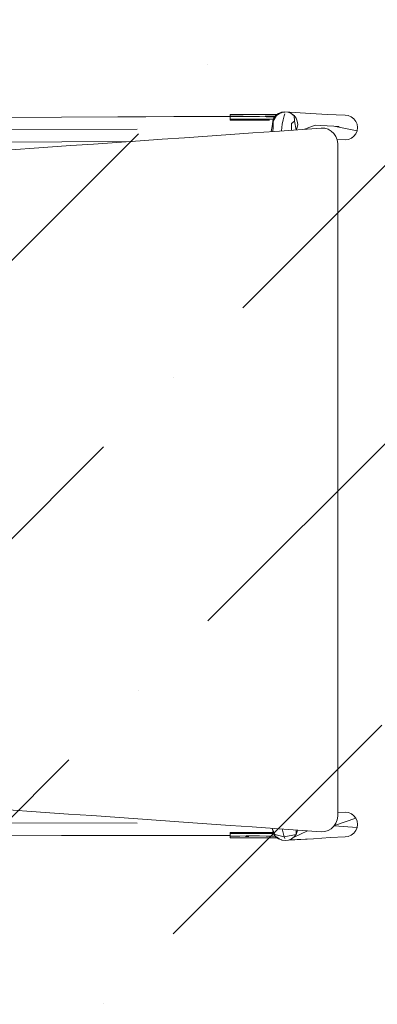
# Model space of a CAD drawing. Header units: millimetres. Extents: x -2932 to 42042, y -9257 to 17298.
# Tile 99 of 162: x 26235 to 26471, y 5331 to 5982. Entities that reach past the tile are written whole.
import ezdxf

# ---------------------------------------------------------------- set-up
doc = ezdxf.new("R2010")
doc.units = ezdxf.units.MM
doc.header["$MEASUREMENT"] = 0
doc.layers.add('I-FURN.IFC Model_Pen_No__2', color=8, linetype='Continuous', lineweight=15)
doc.layers.add('SA_SISEVIIMISTLUS_Pen_No__102', color=7, linetype='Continuous', lineweight=13, true_color=0xcccccc)

msp = doc.modelspace()

# ---------------------------------------------------------------- hatches: boundary and pattern name
at = {"layer": 'SA_SISEVIIMISTLUS_Pen_No__102', "linetype": 'Continuous', "lineweight": 13, "true_color": 0xcccccc}
h = msp.add_hatch(dxfattribs=at)
h.set_pattern_fill('Dot___Dashed_0001', color=254, style=0, pattern_type=2)
h.set_pattern_definition([(45, (0, 0), (-183.8478, 183.8478), [195, -65, 0, -65]), (45, (22.98, 206.83), (-183.8478, 183.8478), [195, -65, 0, -65])])
h.paths.add_polyline_path([(22070, 5985), (22070, 4478.5), (22670, 4478.5), (22670, 4360), (19588, 4360), (19588, 3460), (28330.46, 3460), (28330.46, 5985), (25770, 5985), (25760, 6385), (24770, 6377.51), (24770, 5985)])

# ---------------------------------------------------------------- linework, layer by layer
at = {"layer": 'I-FURN.IFC Model_Pen_No__2', "color": 8, "linetype": 'Continuous', "lineweight": 15}
for p, q in [((26158.41, 5916.83), (26262.66, 5917.36)), ((26158.41, 5916.83), (26262.66, 5917.36)), ((26262.66, 5917.36), (26373.93, 5917.91)), ((26262.66, 5917.36), (26373.93, 5917.91)), ((26373.93, 5917.72), (26262.66, 5917.36)), ((26373.93, 5917.72), (26262.66, 5917.36)), ((26373.93, 5919), (26386.26, 5919)), ((26373.93, 5919), (26373.93, 5918.94)), ((26373.93, 5919), (26386.26, 5919)), ((26373.93, 5919), (26373.93, 5918.94)), ((26373.93, 5918.94), (26373.93, 5918.05)), ((26373.93, 5918.94), (26373.93, 5918.05)), ((26373.93, 5918.05), (26378.27, 5918.05)), ((26373.93, 5918.05), (26373.93, 5917.69)), ((26373.93, 5918.05), (26378.27, 5918.05)), ((26373.93, 5918.05), (26373.93, 5917.69)), ((26373.93, 5917.69), (26380.44, 5917.69)), ((26373.93, 5917.69), (26373.93, 5917.16)), ((26373.93, 5917.69), (26380.44, 5917.69)), ((26373.93, 5917.69), (26373.93, 5917.16)), ((26373.93, 5917.16), (26373.93, 5916.02)), ((26373.93, 5917.16), (26373.93, 5916.02)), ((26373.93, 5916.02), (26381.34, 5916.02)), ((26373.93, 5916.02), (26373.93, 5915.39)), ((26373.93, 5916.02), (26381.34, 5916.02)), ((26373.93, 5916.02), (26373.93, 5915.39)), ((26373.93, 5915.39), (26380.86, 5915.36)), ((26373.93, 5915.39), (26380.86, 5915.36)), ((26378.27, 5918.05), (26382.61, 5918.05)), ((26378.27, 5918.05), (26382.61, 5918.05)), ((26384.68, 5917.71), (26380.44, 5917.69)), ((26384.68, 5917.71), (26380.44, 5917.69)), ((26380.86, 5915.36), (26390.57, 5915.36)), ((26380.86, 5915.36), (26390.57, 5915.36)), ((26381.34, 5916.02), (26388.75, 5916.02)), ((26381.34, 5916.02), (26388.75, 5916.02)), ((26384.68, 5917.71), (26389.13, 5917.72)), ((26384.68, 5917.71), (26389.13, 5917.72)), ((26386.26, 5919), (26404.82, 5919)), ((26386.26, 5919), (26404.82, 5919)), ((26388.75, 5916.02), (26395.2, 5916.02)), ((26388.75, 5916.02), (26395.2, 5916.02)), ((26393.4, 5917.71), (26389.13, 5917.72)), ((26393.4, 5917.71), (26389.13, 5917.72)), ((26396.79, 5915.38), (26390.57, 5915.36)), ((26396.79, 5915.38), (26390.57, 5915.36)), ((26397.7, 5917.65), (26393.4, 5917.71)), ((26397.7, 5917.65), (26393.4, 5917.71)), ((26395.2, 5916.02), (26401.66, 5916.02)), ((26395.2, 5916.02), (26401.66, 5916.02)), ((26400.12, 5915.4), (26396.79, 5915.38)), ((26400.12, 5915.4), (26396.79, 5915.38)), ((26397.12, 5918.05), (26402.24, 5918.05)), ((26397.12, 5918.05), (26402.24, 5918.05)), ((26397.7, 5917.65), (26403.56, 5917.66)), ((26397.7, 5917.65), (26403.56, 5917.66)), ((26401.02, 5907.95), (26402.53, 5914.63)), ((26401.02, 5907.95), (26402.53, 5914.63)), ((26401.66, 5916.02), (26402.62, 5916.02)), ((26401.66, 5916.02), (26402.62, 5916.02)), ((26402.15, 5914.87), (26401.89, 5912.76)), ((26402.15, 5914.87), (26401.89, 5912.76)), ((26402.95, 5916.85), (26402.15, 5914.87)), ((26402.95, 5916.85), (26402.15, 5914.87)), ((26402.24, 5918.05), (26402.93, 5918.05)), ((26402.24, 5918.05), (26402.93, 5918.05)), ((26402.53, 5914.63), (26402.49, 5910.62)), ((26402.53, 5914.63), (26402.49, 5910.62)), ((26404.74, 5918.34), (26402.53, 5914.63)), ((26404.74, 5918.34), (26402.53, 5914.63)), ((26403.45, 5916.64), (26402.53, 5914.63)), ((26403.45, 5916.64), (26402.53, 5914.63)), ((26402.93, 5918.05), (26403.86, 5918.05)), ((26402.93, 5918.05), (26403.86, 5918.05)), ((26404.23, 5918.55), (26402.95, 5916.85)), ((26404.23, 5918.55), (26402.95, 5916.85)), ((26405.91, 5919.85), (26404.23, 5918.55)), ((26405.91, 5919.85), (26404.23, 5918.55)), ((26404.67, 5918.24), (26404.74, 5918.34)), ((26404.67, 5918.24), (26404.74, 5918.34)), ((26404.74, 5918.34), (26406.42, 5919.63)), ((26404.74, 5918.34), (26406.42, 5919.63)), ((26407.86, 5920.68), (26405.91, 5919.85)), ((26407.86, 5920.68), (26405.91, 5919.85)), ((26406.42, 5919.63), (26408.37, 5920.45)), ((26406.42, 5919.63), (26408.37, 5920.45)), ((26409.95, 5920.97), (26407.86, 5920.68)), ((26409.95, 5920.97), (26407.86, 5920.68)), ((26408.37, 5920.45), (26410.15, 5920.68)), ((26408.37, 5920.45), (26410.15, 5920.68)), ((26408.41, 5912.81), (26409.14, 5915.62)), ((26408.41, 5912.81), (26409.14, 5915.62)), ((26409.14, 5915.62), (26409.81, 5918.17)), ((26409.14, 5915.62), (26409.81, 5918.17)), ((26409.81, 5918.17), (26410.14, 5919.45)), ((26409.81, 5918.17), (26410.14, 5919.45)), ((26412.05, 5920.71), (26409.95, 5920.97)), ((26427.42, 5919.86), (26409.95, 5920.97)), ((26412.05, 5920.71), (26409.95, 5920.97)), ((26427.42, 5919.86), (26409.95, 5920.97)), ((26414.01, 5919.9), (26412.05, 5920.71)), ((26414.01, 5919.9), (26412.05, 5920.71)), ((26415.7, 5918.62), (26414.01, 5919.9)), ((26415.7, 5918.62), (26414.01, 5919.9)), ((26414.18, 5919.79), (26414.55, 5919.63)), ((26414.18, 5919.79), (26414.55, 5919.63)), ((26414.5, 5913.08), (26416.63, 5914.63)), ((26414.5, 5913.08), (26416.63, 5914.63)), ((26414.55, 5919.63), (26416.24, 5918.34)), ((26414.55, 5919.63), (26416.24, 5918.34)), ((26415.9, 5918.35), (26415.7, 5918.62)), ((26415.9, 5918.35), (26415.7, 5918.62)), ((26416.24, 5918.34), (26417.55, 5916.65)), ((26416.24, 5918.34), (26416.63, 5914.63)), ((26416.24, 5918.34), (26417.55, 5916.65)), ((26416.24, 5918.34), (26416.63, 5914.63)), ((26416.63, 5914.63), (26417.53, 5908.91)), ((26416.63, 5914.63), (26417.53, 5908.91)), ((26417.55, 5916.65), (26418.37, 5914.69)), ((26417.55, 5916.65), (26418.37, 5914.69)), ((26418.37, 5914.69), (26418.66, 5912.58)), ((26418.37, 5914.69), (26418.66, 5912.58)), ((26427.42, 5919.86), (26438.05, 5919.19)), ((26427.42, 5919.86), (26438.05, 5919.19)), ((26449.98, 5918.62), (26438.05, 5919.19)), ((26449.98, 5918.62), (26438.05, 5919.19)), ((26449.98, 5918.62), (26452.08, 5918.36)), ((26449.98, 5918.62), (26452.08, 5918.36)), ((26452.08, 5918.36), (26454.04, 5917.55)), ((26452.08, 5918.36), (26454.04, 5917.55)), ((26454.04, 5917.55), (26455.72, 5916.27)), ((26454.04, 5917.55), (26455.72, 5916.27)), ((26455.72, 5916.27), (26457.02, 5914.58)), ((26455.72, 5916.27), (26457.02, 5914.58)), ((26457.02, 5914.58), (26457.84, 5912.62)), ((26457.02, 5914.58), (26457.84, 5912.62)), ((26312.6, 5909.5), (26212.81, 5909)), ((26312.6, 5909.5), (26212.81, 5909)), ((26401.89, 5912.76), (26401.97, 5912.15)), ((26401.89, 5912.76), (26401.97, 5912.15)), ((26402.11, 5907.84), (26402.49, 5910.62)), ((26402.11, 5907.84), (26402.49, 5910.62)), ((26434.1, 5910.07), (26403.54, 5907.94)), ((26434.1, 5910.07), (26403.54, 5907.94)), ((26408.04, 5908.25), (26408.41, 5912.81)), ((26408.04, 5908.25), (26408.41, 5912.81)), ((26414.5, 5913.08), (26414.47, 5908.7)), ((26414.5, 5913.08), (26414.47, 5908.7)), ((26418.4, 5910.47), (26417.77, 5908.93)), ((26418.4, 5910.47), (26417.77, 5908.93)), ((26418.66, 5912.58), (26418.4, 5910.47)), ((26418.66, 5912.58), (26418.4, 5910.47)), ((26430.26, 5912.14), (26423.14, 5909.31)), ((26430.26, 5912.14), (26423.14, 5909.31)), ((26433.8, 5911.93), (26430.26, 5912.14)), ((26433.8, 5911.93), (26430.26, 5912.14)), ((26442.43, 5911.43), (26433.8, 5911.93)), ((26442.43, 5911.43), (26433.8, 5911.93)), ((26436.47, 5909.96), (26434.1, 5910.07)), ((26436.47, 5909.96), (26434.1, 5910.07)), ((26438.76, 5909.31), (26436.47, 5909.96)), ((26438.76, 5909.31), (26436.47, 5909.96)), ((26440.84, 5908.14), (26438.76, 5909.31)), ((26440.84, 5908.14), (26438.76, 5909.31)), ((26442.6, 5906.52), (26440.84, 5908.14)), ((26442.6, 5906.52), (26440.84, 5908.14)), ((26445.96, 5911.22), (26442.43, 5911.43)), ((26442.43, 5911.43), (26457.86, 5908.39)), ((26445.96, 5911.22), (26442.43, 5911.43)), ((26442.43, 5911.43), (26457.86, 5908.39)), ((26457.86, 5908.39), (26457.06, 5906.41)), ((26457.86, 5908.39), (26457.06, 5906.41)), ((26457.84, 5912.62), (26458.13, 5910.5)), ((26457.84, 5912.62), (26458.13, 5910.5)), ((26458.13, 5910.5), (26457.86, 5908.39)), ((26458.13, 5910.5), (26457.86, 5908.39)), ((26314.54, 5901.71), (26283.83, 5899.57)), ((26314.54, 5901.71), (26283.83, 5899.57)), ((26329.2, 5902.74), (26314.54, 5901.71)), ((26329.2, 5902.74), (26314.54, 5901.71)), ((26343.87, 5903.76), (26329.2, 5902.74)), ((26343.87, 5903.76), (26329.2, 5902.74)), ((26359.09, 5904.83), (26343.87, 5903.76)), ((26359.09, 5904.83), (26343.87, 5903.76)), ((26374.31, 5905.89), (26359.09, 5904.83)), ((26374.31, 5905.89), (26359.09, 5904.83)), ((26388.93, 5906.91), (26374.31, 5905.89)), ((26388.93, 5906.91), (26374.31, 5905.89)), ((26403.54, 5907.94), (26388.93, 5906.91)), ((26403.54, 5907.94), (26388.93, 5906.91)), ((26401.02, 5907.95), (26400.99, 5907.76)), ((26401.02, 5907.95), (26400.99, 5907.76)), ((26443.94, 5904.52), (26442.6, 5906.52)), ((26443.94, 5904.52), (26442.6, 5906.52)), ((26444.78, 5902.25), (26443.94, 5904.52)), ((26444.78, 5902.25), (26443.94, 5904.52)), ((26444.64, 5902.68), (26444.62, 5902.67)), ((26450.06, 5902.29), (26444.62, 5902.68)), ((26444.64, 5902.68), (26444.62, 5902.67)), ((26450.06, 5902.29), (26444.62, 5902.68)), ((26445.06, 5899.85), (26444.78, 5902.25)), ((26445.06, 5899.85), (26444.78, 5902.25)), ((26452.16, 5902.58), (26450.06, 5902.29)), ((26452.16, 5902.58), (26450.06, 5902.29)), ((26454.11, 5903.41), (26452.16, 5902.58)), ((26454.11, 5903.41), (26452.16, 5902.58)), ((26455.78, 5904.71), (26454.11, 5903.41)), ((26455.78, 5904.71), (26454.11, 5903.41)), ((26454.11, 5903.41), (26454.84, 5903.84)), ((26454.11, 5903.41), (26454.84, 5903.84)), ((26454.84, 5903.84), (26454.91, 5904.04)), ((26454.84, 5903.84), (26454.91, 5904.04)), ((26457.06, 5906.41), (26455.78, 5904.71)), ((26457.06, 5906.41), (26455.78, 5904.71)), ((26158.49, 5900.5), (26262.74, 5901.02)), ((26158.49, 5900.5), (26262.74, 5901.02)), ((26253.52, 5897.45), (26223.38, 5895.34)), ((26253.52, 5897.45), (26223.38, 5895.34)), ((26268.68, 5898.51), (26253.52, 5897.45)), ((26268.68, 5898.51), (26253.52, 5897.45)), ((26309.26, 5901.34), (26262.74, 5901.02)), ((26309.26, 5901.34), (26262.74, 5901.02)), ((26262.74, 5901.02), (26307.85, 5901.24)), ((26262.74, 5901.02), (26307.85, 5901.24)), ((26283.83, 5899.57), (26268.68, 5898.51)), ((26283.83, 5899.57), (26268.68, 5898.51)), ((26445.06, 5825.78), (26445.06, 5899.85)), ((26445.06, 5825.78), (26445.06, 5899.85)), ((26445.06, 5751.7), (26445.06, 5825.78)), ((26445.06, 5751.7), (26445.06, 5825.78)), ((26445.06, 5677.62), (26445.06, 5751.7)), ((26445.06, 5677.62), (26445.06, 5751.7)), ((26445.06, 5603.54), (26445.06, 5677.62)), ((26445.06, 5603.54), (26445.06, 5677.62)), ((26445.06, 5529.46), (26445.06, 5603.54)), ((26445.06, 5529.46), (26445.06, 5603.54)), ((26445.06, 5455.38), (26445.06, 5529.46)), ((26445.06, 5455.38), (26445.06, 5529.46)), ((26221.4, 5460.04), (26251.81, 5457.91)), ((26221.4, 5460.04), (26251.81, 5457.91)), ((26251.81, 5457.91), (26267.23, 5456.83)), ((26251.81, 5457.91), (26267.23, 5456.83)), ((26267.23, 5456.83), (26282.64, 5455.75)), ((26267.23, 5456.83), (26282.64, 5455.75)), ((26282.64, 5455.75), (26313.11, 5453.62)), ((26282.64, 5455.75), (26313.11, 5453.62)), ((26313.11, 5453.62), (26328.21, 5452.57)), ((26313.11, 5453.62), (26328.21, 5452.57)), ((26328.21, 5452.57), (26343.3, 5451.51)), ((26328.21, 5452.57), (26343.3, 5451.51)), ((26457.05, 5454.03), (26442.89, 5449.15)), ((26457.05, 5454.03), (26442.89, 5449.15)), ((26443.94, 5450.73), (26444.78, 5452.99)), ((26443.94, 5450.73), (26444.78, 5452.99)), ((26444.78, 5452.99), (26445.06, 5455.38)), ((26444.78, 5452.99), (26445.06, 5455.38)), ((26445.06, 5457.84), (26450.05, 5458.14)), ((26445.06, 5457.84), (26450.05, 5458.14)), ((26450.05, 5458.14), (26452.14, 5457.86)), ((26450.05, 5458.14), (26452.14, 5457.86)), ((26452.14, 5457.86), (26454.1, 5457.03)), ((26452.14, 5457.86), (26454.1, 5457.03)), ((26454.83, 5456.6), (26454.1, 5457.03)), ((26454.1, 5457.03), (26455.77, 5455.73)), ((26454.83, 5456.6), (26454.1, 5457.03)), ((26454.1, 5457.03), (26455.77, 5455.73)), ((26454.9, 5456.4), (26454.83, 5456.6)), ((26454.9, 5456.4), (26454.83, 5456.6)), ((26455.77, 5455.73), (26457.05, 5454.03)), ((26455.77, 5455.73), (26457.05, 5454.03)), ((26457.05, 5454.03), (26457.86, 5452.06)), ((26457.05, 5454.03), (26457.86, 5452.06)), ((26312.6, 5450.69), (26212.8, 5451.01)), ((26312.6, 5450.69), (26212.8, 5451.01)), ((26343.3, 5451.51), (26358.66, 5450.44)), ((26343.3, 5451.51), (26358.66, 5450.44)), ((26358.66, 5450.44), (26374.03, 5449.36)), ((26358.66, 5450.44), (26374.03, 5449.36)), ((26374.03, 5449.36), (26388.65, 5448.34)), ((26374.03, 5449.36), (26388.65, 5448.34)), ((26388.65, 5448.34), (26403.28, 5447.32)), ((26388.65, 5448.34), (26403.28, 5447.32)), ((26401.75, 5447.43), (26401.75, 5447.34)), ((26401.75, 5447.43), (26401.75, 5447.34)), ((26401.75, 5447.34), (26401.78, 5447.42)), ((26401.75, 5447.34), (26401.78, 5447.42)), ((26403.44, 5443.38), (26401.75, 5447.34)), ((26403.44, 5443.38), (26401.75, 5447.34)), ((26401.99, 5446.78), (26402.16, 5445.47)), ((26401.99, 5446.78), (26402.16, 5445.47)), ((26403.28, 5447.32), (26434.1, 5445.16)), ((26403.28, 5447.32), (26434.1, 5445.16)), ((26408.47, 5446.96), (26409.14, 5444.38)), ((26408.47, 5446.96), (26409.14, 5444.38)), ((26417.57, 5446.32), (26417.55, 5443.35)), ((26417.57, 5446.32), (26417.55, 5443.35)), ((26418.5, 5446.25), (26418.37, 5445.31)), ((26418.5, 5446.25), (26418.37, 5445.31)), ((26438.76, 5445.93), (26440.84, 5447.1)), ((26438.76, 5445.93), (26440.84, 5447.1)), ((26440.84, 5447.1), (26442.6, 5448.73)), ((26440.84, 5447.1), (26442.6, 5448.73)), ((26442.6, 5448.73), (26443.94, 5450.73)), ((26442.6, 5448.73), (26443.94, 5450.73)), ((26442.76, 5448.97), (26457.84, 5447.83)), ((26442.76, 5448.97), (26457.84, 5447.83)), ((26457.84, 5447.83), (26457.03, 5445.86)), ((26457.84, 5447.83), (26457.03, 5445.86)), ((26458.13, 5449.94), (26457.84, 5447.83)), ((26458.13, 5449.94), (26457.84, 5447.83)), ((26457.86, 5452.06), (26458.13, 5449.94)), ((26457.86, 5452.06), (26458.13, 5449.94)), ((26158.42, 5443.09), (26262.67, 5442.75)), ((26158.42, 5443.09), (26262.67, 5442.75)), ((26262.67, 5442.75), (26373.93, 5442.58)), ((26262.67, 5442.75), (26373.93, 5442.39)), ((26262.67, 5442.75), (26373.93, 5442.58)), ((26262.67, 5442.75), (26373.93, 5442.39)), ((26373.93, 5444.61), (26380.86, 5444.57)), ((26373.93, 5444.61), (26373.93, 5443.98)), ((26373.93, 5444.61), (26380.86, 5444.57)), ((26373.93, 5444.61), (26373.93, 5443.98)), ((26377.63, 5443.98), (26373.93, 5443.98)), ((26373.93, 5443.98), (26373.93, 5442.84)), ((26377.63, 5443.98), (26373.93, 5443.98)), ((26373.93, 5443.98), (26373.93, 5442.84)), ((26373.93, 5442.84), (26373.93, 5442.31)), ((26373.93, 5442.84), (26373.93, 5442.31)), ((26373.93, 5442.31), (26380.44, 5442.31)), ((26373.93, 5442.31), (26373.93, 5441.95)), ((26373.93, 5442.31), (26380.44, 5442.31)), ((26373.93, 5442.31), (26373.93, 5441.95)), ((26373.93, 5441.95), (26373.93, 5441.06)), ((26373.93, 5441.95), (26373.93, 5441.06)), ((26373.93, 5441.06), (26373.93, 5441)), ((26373.93, 5441.06), (26373.93, 5441)), ((26402.24, 5441), (26373.93, 5441)), ((26402.24, 5441), (26373.93, 5441)), ((26384.09, 5443.98), (26377.63, 5443.98)), ((26384.09, 5443.98), (26377.63, 5443.98)), ((26380.86, 5444.58), (26379.1, 5444.58)), ((26380.86, 5444.58), (26379.1, 5444.58)), ((26384.68, 5442.34), (26380.44, 5442.31)), ((26384.68, 5442.34), (26380.44, 5442.31)), ((26380.86, 5444.57), (26390.57, 5444.57)), ((26380.86, 5444.57), (26390.57, 5444.57)), ((26389.17, 5443.98), (26384.09, 5443.98)), ((26389.17, 5443.98), (26384.09, 5443.98)), ((26386.26, 5441.95), (26384.09, 5441.95)), ((26386.26, 5441.95), (26384.09, 5441.95)), ((26384.68, 5442.34), (26389.13, 5442.35)), ((26384.68, 5442.34), (26389.13, 5442.35)), ((26393.4, 5442.34), (26389.13, 5442.35)), ((26393.4, 5442.34), (26389.13, 5442.35)), ((26394.25, 5443.98), (26389.17, 5443.98)), ((26394.25, 5443.98), (26389.17, 5443.98)), ((26396.79, 5444.6), (26390.57, 5444.57)), ((26396.79, 5444.6), (26390.57, 5444.57)), ((26393.07, 5444.58), (26390.57, 5444.58)), ((26393.07, 5444.58), (26390.57, 5444.58)), ((26397.7, 5442.28), (26393.4, 5442.34)), ((26397.7, 5442.28), (26393.4, 5442.34)), ((26399.33, 5443.98), (26394.25, 5443.98)), ((26399.33, 5443.98), (26394.25, 5443.98)), ((26402.51, 5444.62), (26396.79, 5444.6)), ((26402.51, 5444.62), (26396.79, 5444.6)), ((26397.7, 5442.28), (26403.78, 5442.29)), ((26397.7, 5442.28), (26403.78, 5442.29)), ((26402.77, 5443.98), (26399.33, 5443.98)), ((26402.77, 5443.98), (26399.33, 5443.98)), ((26402.16, 5445.47), (26402.96, 5443.5)), ((26402.16, 5445.47), (26402.96, 5443.5)), ((26405.28, 5441), (26402.24, 5441)), ((26405.28, 5441), (26402.24, 5441)), ((26402.96, 5443.5), (26404.25, 5441.8)), ((26402.96, 5443.5), (26404.25, 5441.8)), ((26403.52, 5443.33), (26409.81, 5441.83)), ((26403.52, 5443.33), (26409.81, 5441.83)), ((26403.88, 5442.29), (26403.78, 5442.29)), ((26403.88, 5442.29), (26403.78, 5442.29)), ((26404.25, 5441.8), (26405.92, 5440.5)), ((26404.25, 5441.8), (26405.92, 5440.5)), ((26404.74, 5441.66), (26404.6, 5441.84)), ((26404.74, 5441.66), (26404.6, 5441.84)), ((26406.42, 5440.37), (26404.74, 5441.66)), ((26406.42, 5440.37), (26404.74, 5441.66)), ((26405.92, 5440.5), (26407.87, 5439.67)), ((26405.92, 5440.5), (26407.87, 5439.67)), ((26408.37, 5439.55), (26406.42, 5440.37)), ((26408.37, 5439.55), (26406.42, 5440.37)), ((26407.87, 5439.67), (26408.18, 5439.63)), ((26407.87, 5439.67), (26408.18, 5439.63)), ((26410.48, 5439.27), (26408.37, 5439.55)), ((26410.48, 5439.27), (26408.37, 5439.55)), ((26409.14, 5444.38), (26409.81, 5441.83)), ((26409.14, 5444.38), (26409.81, 5441.83)), ((26417.55, 5443.35), (26409.81, 5441.83)), ((26417.55, 5443.35), (26409.81, 5441.83)), ((26409.81, 5441.83), (26410.14, 5440.55)), ((26409.81, 5441.83), (26410.14, 5440.55)), ((26412.58, 5439.55), (26410.48, 5439.27)), ((26412.58, 5439.55), (26410.48, 5439.27)), ((26429, 5440.53), (26412.47, 5439.54)), ((26429, 5440.53), (26412.47, 5439.54)), ((26414.55, 5440.37), (26412.58, 5439.55)), ((26414.55, 5440.37), (26412.58, 5439.55)), ((26412.95, 5439.7), (26429, 5440.53)), ((26412.95, 5439.7), (26429, 5440.53)), ((26416.24, 5441.66), (26414.55, 5440.37)), ((26416.24, 5441.66), (26414.55, 5440.37)), ((26425.13, 5445.79), (26415.78, 5441.3)), ((26425.13, 5445.79), (26415.78, 5441.3)), ((26417.55, 5443.35), (26416.24, 5441.66)), ((26417.55, 5443.35), (26416.24, 5441.66)), ((26418.37, 5445.31), (26417.55, 5443.35)), ((26418.37, 5445.31), (26417.55, 5443.35)), ((26429, 5440.53), (26440.18, 5441.22)), ((26429, 5440.53), (26440.18, 5441.22)), ((26434.1, 5445.16), (26436.48, 5445.27)), ((26434.1, 5445.16), (26436.48, 5445.27)), ((26436.48, 5445.27), (26438.76, 5445.93)), ((26436.48, 5445.27), (26438.76, 5445.93)), ((26449.99, 5441.81), (26440.18, 5441.22)), ((26449.99, 5441.81), (26440.18, 5441.22)), ((26452.09, 5442.08), (26449.99, 5441.81)), ((26452.09, 5442.08), (26449.99, 5441.81)), ((26454.05, 5442.89), (26452.09, 5442.08)), ((26454.05, 5442.89), (26452.09, 5442.08)), ((26455.73, 5444.18), (26454.05, 5442.89)), ((26455.73, 5444.18), (26454.05, 5442.89)), ((26457.03, 5445.86), (26455.73, 5444.18)), ((26457.03, 5445.86), (26455.73, 5444.18))]:
    msp.add_line(p, q, dxfattribs=at)

doc.saveas('drawing.dxf')
